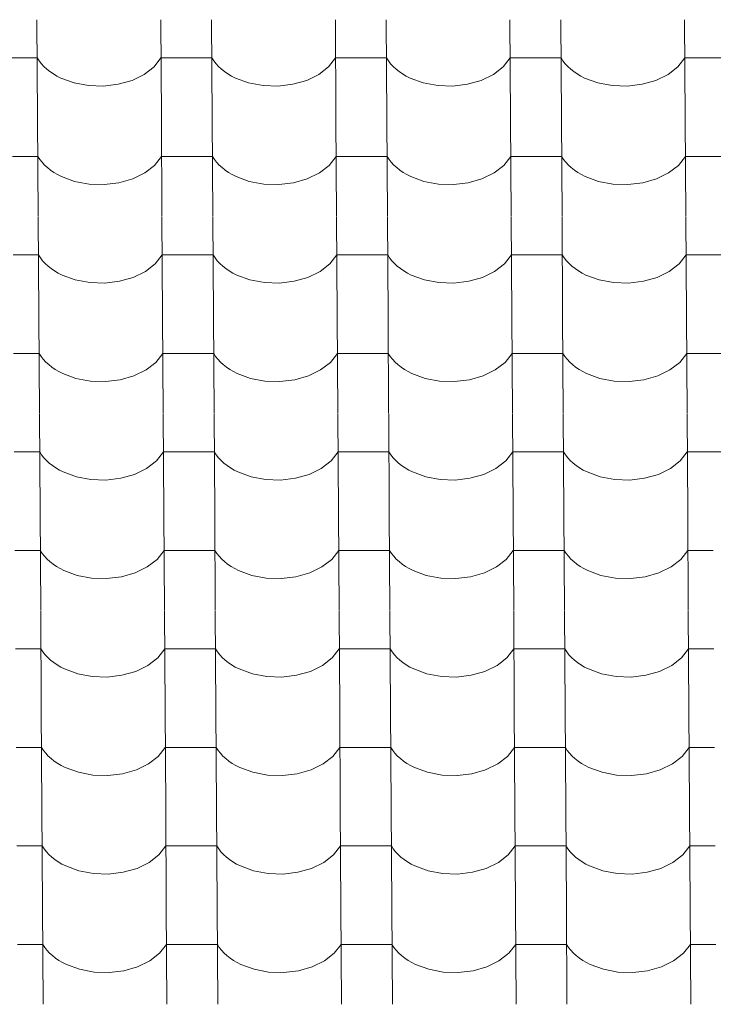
# Model space of a CAD drawing. Header units: millimetres. Extents: x -29001 to 109416, y -1251 to 13451.
# Tile 132 of 163: x -7272 to -6617, y 9032 to 9962. Entities that reach past the tile are written whole.
import ezdxf

# ---------------------------------------------------------------- set-up
doc = ezdxf.new("R2010")
doc.units = ezdxf.units.MM
doc.header["$MEASUREMENT"] = 0
doc.layers.add('POHLED JIŽNÍ_1_Konstrukce - nosné', color=7, linetype='Continuous')
doc.layers.add('POHLED JIŽNÍ_1_Nové_Výplně - Povrchové', color=7, linetype='Continuous')

# ---------------------------------------------------------------- blocks, each defined once
blk = doc.blocks.new('*X1', base_point=(-31394.74, -25864.88))
at = {"layer": 'POHLED JIŽNÍ_1_Nové_Výplně - Povrchové', "color": 21, "linetype": 'Continuous', "lineweight": 20, "true_color": 0xffaaaa}
for p, q in [((-7255.63, 9962.19), (-7255.05, 9869.52)), ((-7138.66, 9962.19), (-7138.08, 9869.52)), ((-7090.63, 9962.19), (-7090.05, 9869.52)), ((-6973.67, 9962.19), (-6973.09, 9869.52)), ((-6925.63, 9962.19), (-6925.05, 9869.52)), ((-6808.67, 9962.19), (-6808.09, 9869.52)), ((-6760.63, 9962.19), (-6760.05, 9869.52)), ((-6643.67, 9962.19), (-6643.09, 9869.52)), ((-7255.4, 9926.04), (-7279.42, 9926.04)), ((-7255.4, 9926.04), (-7253.56, 9923.24)), ((-7253.56, 9923.24), (-7251.42, 9920.55)), ((-7251.42, 9920.55), (-7249, 9917.96)), ((-7145.05, 9917.65), (-7138.44, 9926.04)), ((-7114.42, 9926.04), (-7138.44, 9926.04)), ((-7090.4, 9926.04), (-7114.42, 9926.04)), ((-7090.4, 9926.04), (-7088.56, 9923.24)), ((-7088.56, 9923.24), (-7086.42, 9920.55)), ((-7086.42, 9920.55), (-7084, 9917.96)), ((-6980.05, 9917.65), (-6973.44, 9926.04)), ((-6949.42, 9926.04), (-6973.44, 9926.04)), ((-6925.4, 9926.04), (-6949.42, 9926.04)), ((-6925.4, 9926.04), (-6923.56, 9923.24)), ((-6923.56, 9923.24), (-6921.43, 9920.55)), ((-6921.43, 9920.55), (-6919, 9917.96)), ((-6815.06, 9917.65), (-6808.44, 9926.04)), ((-6784.42, 9926.04), (-6808.44, 9926.04)), ((-6760.41, 9926.04), (-6784.42, 9926.04)), ((-6760.41, 9926.04), (-6758.57, 9923.24)), ((-6758.57, 9923.24), (-6756.43, 9920.55)), ((-6756.43, 9920.55), (-6754, 9917.96)), ((-6650.06, 9917.65), (-6643.44, 9926.04)), ((-6619.43, 9926.04), (-6643.44, 9926.04)), ((-6595.41, 9926.04), (-6619.43, 9926.04)), ((-7249, 9917.96), (-7246.3, 9915.5)), ((-7246.3, 9915.5), (-7243.34, 9913.17)), ((-7243.34, 9913.17), (-7240.15, 9910.99)), ((-7154.32, 9910.48), (-7145.05, 9917.65)), ((-7084, 9917.96), (-7081.3, 9915.5)), ((-7081.3, 9915.5), (-7078.35, 9913.17)), ((-7078.35, 9913.17), (-7075.15, 9910.99)), ((-6989.32, 9910.48), (-6980.05, 9917.65)), ((-6919, 9917.96), (-6916.3, 9915.5)), ((-6916.3, 9915.5), (-6913.35, 9913.17)), ((-6913.35, 9913.17), (-6910.15, 9910.99)), ((-6824.32, 9910.48), (-6815.06, 9917.65)), ((-6754, 9917.96), (-6751.31, 9915.5)), ((-6751.31, 9915.5), (-6748.35, 9913.17)), ((-6748.35, 9913.17), (-6745.15, 9910.99)), ((-6659.33, 9910.48), (-6650.06, 9917.65)), ((-7240.15, 9910.99), (-7236.72, 9908.97)), ((-7236.72, 9908.97), (-7233.09, 9907.12)), ((-7233.09, 9907.12), (-7220.62, 9902.55)), ((-7220.62, 9902.55), (-7206.94, 9899.96)), ((-7178.79, 9901.16), (-7165.76, 9904.89)), ((-7165.76, 9904.89), (-7154.32, 9910.48)), ((-7075.15, 9910.99), (-7071.72, 9908.97)), ((-7071.72, 9908.97), (-7068.09, 9907.12)), ((-7068.09, 9907.12), (-7055.62, 9902.55)), ((-7055.62, 9902.55), (-7041.94, 9899.96)), ((-7013.8, 9901.16), (-7000.76, 9904.89)), ((-7000.76, 9904.89), (-6989.32, 9910.48)), ((-6910.15, 9910.99), (-6906.73, 9908.97)), ((-6906.73, 9908.97), (-6903.09, 9907.12)), ((-6903.09, 9907.12), (-6890.62, 9902.55)), ((-6890.62, 9902.55), (-6876.95, 9899.96)), ((-6848.8, 9901.16), (-6835.76, 9904.89)), ((-6835.76, 9904.89), (-6824.32, 9910.48)), ((-6745.15, 9910.99), (-6741.73, 9908.97)), ((-6741.73, 9908.97), (-6738.1, 9907.12)), ((-6738.1, 9907.12), (-6725.62, 9902.55)), ((-6725.62, 9902.55), (-6711.95, 9899.96)), ((-6683.8, 9901.16), (-6670.77, 9904.89)), ((-6670.77, 9904.89), (-6659.33, 9910.48)), ((-7206.94, 9899.96), (-7192.76, 9899.49)), ((-7192.76, 9899.49), (-7178.79, 9901.16)), ((-7041.94, 9899.96), (-7027.76, 9899.49)), ((-7027.76, 9899.49), (-7013.8, 9901.16)), ((-6876.95, 9899.96), (-6862.76, 9899.49)), ((-6862.76, 9899.49), (-6848.8, 9901.16)), ((-6711.95, 9899.96), (-6697.77, 9899.49)), ((-6697.77, 9899.49), (-6683.8, 9901.16)), ((-7255.04, 9869.18), (-7254.46, 9776.51)), ((-7138.08, 9869.18), (-7137.5, 9776.51)), ((-7090.05, 9869.18), (-7089.47, 9776.51)), ((-6973.08, 9869.18), (-6972.5, 9776.51)), ((-6925.05, 9869.18), (-6924.47, 9776.51)), ((-6808.09, 9869.18), (-6807.51, 9776.51)), ((-6760.05, 9869.18), (-6759.47, 9776.51)), ((-6643.09, 9869.18), (-6642.51, 9776.51)), ((-7254.82, 9833.03), (-7278.84, 9833.03)), ((-7254.82, 9833.03), (-7252.98, 9830.23)), ((-7252.98, 9830.23), (-7250.84, 9827.54)), ((-7250.84, 9827.54), (-7248.41, 9824.95)), ((-7144.47, 9824.64), (-7137.86, 9833.03)), ((-7113.84, 9833.03), (-7137.86, 9833.03)), ((-7089.82, 9833.03), (-7113.84, 9833.03)), ((-7089.82, 9833.03), (-7087.98, 9830.23)), ((-7087.98, 9830.23), (-7085.84, 9827.54)), ((-7085.84, 9827.54), (-7083.42, 9824.95)), ((-6979.47, 9824.64), (-6972.86, 9833.03)), ((-6948.84, 9833.03), (-6972.86, 9833.03)), ((-6924.82, 9833.03), (-6948.84, 9833.03)), ((-6924.82, 9833.03), (-6922.98, 9830.23)), ((-6922.98, 9830.23), (-6920.84, 9827.54)), ((-6920.84, 9827.54), (-6918.42, 9824.95)), ((-6814.48, 9824.64), (-6807.86, 9833.03)), ((-6783.84, 9833.03), (-6807.86, 9833.03)), ((-6759.83, 9833.03), (-6783.84, 9833.03)), ((-6759.83, 9833.03), (-6757.98, 9830.23)), ((-6757.98, 9830.23), (-6755.85, 9827.54)), ((-6755.85, 9827.54), (-6753.42, 9824.95)), ((-6649.48, 9824.64), (-6642.86, 9833.03)), ((-6618.85, 9833.03), (-6642.86, 9833.03)), ((-6594.83, 9833.03), (-6618.85, 9833.03)), ((-7248.41, 9824.95), (-7245.72, 9822.49)), ((-7245.72, 9822.49), (-7242.76, 9820.16)), ((-7242.76, 9820.16), (-7239.56, 9817.98)), ((-7153.74, 9817.47), (-7144.47, 9824.64)), ((-7083.42, 9824.95), (-7080.72, 9822.49)), ((-7080.72, 9822.49), (-7077.77, 9820.16)), ((-7077.77, 9820.16), (-7074.57, 9817.98)), ((-6988.74, 9817.47), (-6979.47, 9824.64)), ((-6918.42, 9824.95), (-6915.72, 9822.49)), ((-6915.72, 9822.49), (-6912.77, 9820.16)), ((-6912.77, 9820.16), (-6909.57, 9817.98)), ((-6823.74, 9817.47), (-6814.48, 9824.64)), ((-6753.42, 9824.95), (-6750.73, 9822.49)), ((-6750.73, 9822.49), (-6747.77, 9820.16)), ((-6747.77, 9820.16), (-6744.57, 9817.98)), ((-6658.74, 9817.47), (-6649.48, 9824.64)), ((-7239.56, 9817.98), (-7236.14, 9815.96)), ((-7236.14, 9815.96), (-7232.51, 9814.11)), ((-7232.51, 9814.11), (-7220.04, 9809.54)), ((-7220.04, 9809.54), (-7206.36, 9806.95)), ((-7178.21, 9808.15), (-7165.18, 9811.88)), ((-7165.18, 9811.88), (-7153.74, 9817.47)), ((-7074.57, 9817.98), (-7071.14, 9815.96)), ((-7071.14, 9815.96), (-7067.51, 9814.11)), ((-7067.51, 9814.11), (-7055.04, 9809.54)), ((-7055.04, 9809.54), (-7041.36, 9806.95)), ((-7013.22, 9808.15), (-7000.18, 9811.88)), ((-7000.18, 9811.88), (-6988.74, 9817.47)), ((-6909.57, 9817.98), (-6906.15, 9815.96)), ((-6906.15, 9815.96), (-6902.51, 9814.11)), ((-6902.51, 9814.11), (-6890.04, 9809.54)), ((-6890.04, 9809.54), (-6876.36, 9806.95)), ((-6848.22, 9808.15), (-6835.18, 9811.88)), ((-6835.18, 9811.88), (-6823.74, 9817.47)), ((-6744.57, 9817.98), (-6741.15, 9815.96)), ((-6741.15, 9815.96), (-6737.51, 9814.11)), ((-6737.51, 9814.11), (-6725.04, 9809.54)), ((-6725.04, 9809.54), (-6711.37, 9806.95)), ((-6683.22, 9808.15), (-6670.19, 9811.88)), ((-6670.19, 9811.88), (-6658.74, 9817.47)), ((-7206.36, 9806.95), (-7192.18, 9806.48)), ((-7192.18, 9806.48), (-7178.21, 9808.15)), ((-7041.36, 9806.95), (-7027.18, 9806.48)), ((-7027.18, 9806.48), (-7013.22, 9808.15)), ((-6876.36, 9806.95), (-6862.18, 9806.48)), ((-6862.18, 9806.48), (-6848.22, 9808.15)), ((-6711.37, 9806.95), (-6697.19, 9806.48)), ((-6697.19, 9806.48), (-6683.22, 9808.15)), ((-7254.46, 9776.17), (-7253.88, 9683.5)), ((-7137.5, 9776.17), (-7136.92, 9683.5)), ((-7089.47, 9776.17), (-7088.89, 9683.5)), ((-6972.5, 9776.17), (-6971.92, 9683.5)), ((-6924.47, 9776.17), (-6923.89, 9683.5)), ((-6807.5, 9776.17), (-6806.93, 9683.5)), ((-6759.47, 9776.17), (-6758.89, 9683.5)), ((-6642.51, 9776.17), (-6641.93, 9683.5)), ((-7254.24, 9740.02), (-7278.25, 9740.02)), ((-7254.24, 9740.02), (-7252.39, 9737.22)), ((-7252.39, 9737.22), (-7250.26, 9734.53)), ((-7143.89, 9731.63), (-7137.27, 9740.02)), ((-7113.26, 9740.02), (-7137.27, 9740.02)), ((-7089.24, 9740.02), (-7113.26, 9740.02)), ((-7089.24, 9740.02), (-7087.4, 9737.22)), ((-7087.4, 9737.22), (-7085.26, 9734.53)), ((-6978.89, 9731.63), (-6972.28, 9740.02)), ((-6948.26, 9740.02), (-6972.28, 9740.02)), ((-6924.24, 9740.02), (-6948.26, 9740.02)), ((-6924.24, 9740.02), (-6922.4, 9737.22)), ((-6922.4, 9737.22), (-6920.26, 9734.53)), ((-6813.89, 9731.63), (-6807.28, 9740.02)), ((-6783.26, 9740.02), (-6807.28, 9740.02)), ((-6759.24, 9740.02), (-6783.26, 9740.02)), ((-6759.24, 9740.02), (-6757.4, 9737.22)), ((-6757.4, 9737.22), (-6755.26, 9734.53)), ((-6648.9, 9731.63), (-6642.28, 9740.02)), ((-6618.26, 9740.02), (-6642.28, 9740.02)), ((-6594.25, 9740.02), (-6618.26, 9740.02)), ((-7250.26, 9734.53), (-7247.83, 9731.94)), ((-7247.83, 9731.94), (-7245.14, 9729.48)), ((-7245.14, 9729.48), (-7242.18, 9727.15)), ((-7242.18, 9727.15), (-7238.98, 9724.97)), ((-7153.15, 9724.46), (-7143.89, 9731.63)), ((-7085.26, 9734.53), (-7082.84, 9731.94)), ((-7082.84, 9731.94), (-7080.14, 9729.48)), ((-7080.14, 9729.48), (-7077.18, 9727.15)), ((-7077.18, 9727.15), (-7073.99, 9724.97)), ((-6988.16, 9724.46), (-6978.89, 9731.63)), ((-6920.26, 9734.53), (-6917.84, 9731.94)), ((-6917.84, 9731.94), (-6915.14, 9729.48)), ((-6915.14, 9729.48), (-6912.19, 9727.15)), ((-6912.19, 9727.15), (-6908.99, 9724.97)), ((-6823.16, 9724.46), (-6813.89, 9731.63)), ((-6755.26, 9734.53), (-6752.84, 9731.94)), ((-6752.84, 9731.94), (-6750.14, 9729.48)), ((-6750.14, 9729.48), (-6747.19, 9727.15)), ((-6747.19, 9727.15), (-6743.99, 9724.97)), ((-6658.16, 9724.46), (-6648.9, 9731.63)), ((-7238.98, 9724.97), (-7235.56, 9722.95)), ((-7235.56, 9722.95), (-7231.93, 9721.1)), ((-7231.93, 9721.1), (-7219.45, 9716.53)), ((-7219.45, 9716.53), (-7205.78, 9713.94)), ((-7177.63, 9715.14), (-7164.6, 9718.87)), ((-7164.6, 9718.87), (-7153.15, 9724.46)), ((-7073.99, 9724.97), (-7070.56, 9722.95)), ((-7070.56, 9722.95), (-7066.93, 9721.1)), ((-7066.93, 9721.1), (-7054.46, 9716.53)), ((-7054.46, 9716.53), (-7040.78, 9713.94)), ((-7012.63, 9715.14), (-6999.6, 9718.87)), ((-6999.6, 9718.87), (-6988.16, 9724.46)), ((-6908.99, 9724.97), (-6905.56, 9722.95)), ((-6905.56, 9722.95), (-6901.93, 9721.1)), ((-6901.93, 9721.1), (-6889.46, 9716.53)), ((-6889.46, 9716.53), (-6875.78, 9713.94)), ((-6847.64, 9715.14), (-6834.6, 9718.87)), ((-6834.6, 9718.87), (-6823.16, 9724.46)), ((-6743.99, 9724.97), (-6740.57, 9722.95)), ((-6740.57, 9722.95), (-6736.93, 9721.1)), ((-6736.93, 9721.1), (-6724.46, 9716.53)), ((-6724.46, 9716.53), (-6710.79, 9713.94)), ((-6682.64, 9715.14), (-6669.6, 9718.87)), ((-6669.6, 9718.87), (-6658.16, 9724.46)), ((-7205.78, 9713.94), (-7191.6, 9713.47)), ((-7191.6, 9713.47), (-7177.63, 9715.14)), ((-7040.78, 9713.94), (-7026.6, 9713.47)), ((-7026.6, 9713.47), (-7012.63, 9715.14)), ((-6875.78, 9713.94), (-6861.6, 9713.47)), ((-6861.6, 9713.47), (-6847.64, 9715.14)), ((-6710.79, 9713.94), (-6696.6, 9713.47)), ((-6696.6, 9713.47), (-6682.64, 9715.14)), ((-7253.88, 9683.16), (-7253.3, 9590.49)), ((-7136.92, 9683.16), (-7136.34, 9590.49)), ((-7088.88, 9683.16), (-7088.3, 9590.49)), ((-6971.92, 9683.16), (-6971.34, 9590.49)), ((-6923.89, 9683.16), (-6923.31, 9590.49)), ((-6806.92, 9683.16), (-6806.34, 9590.49)), ((-6758.89, 9683.16), (-6758.31, 9590.49)), ((-6641.93, 9683.16), (-6641.35, 9590.49)), ((-7253.65, 9647.01), (-7277.67, 9647.01)), ((-7253.65, 9647.01), (-7251.81, 9644.22)), ((-7251.81, 9644.22), (-7249.68, 9641.52)), ((-7143.31, 9638.62), (-7136.69, 9647.01)), ((-7112.67, 9647.01), (-7136.69, 9647.01)), ((-7088.66, 9647.01), (-7112.67, 9647.01)), ((-7088.66, 9647.01), (-7086.82, 9644.22)), ((-7086.82, 9644.22), (-7084.68, 9641.52)), ((-6978.31, 9638.62), (-6971.69, 9647.01)), ((-6947.68, 9647.01), (-6971.69, 9647.01)), ((-6923.66, 9647.01), (-6947.68, 9647.01)), ((-6923.66, 9647.01), (-6921.82, 9644.22)), ((-6921.82, 9644.22), (-6919.68, 9641.52)), ((-6813.31, 9638.62), (-6806.7, 9647.01)), ((-6782.68, 9647.01), (-6806.7, 9647.01)), ((-6758.66, 9647.01), (-6782.68, 9647.01)), ((-6758.66, 9647.01), (-6756.82, 9644.22)), ((-6756.82, 9644.22), (-6754.68, 9641.52)), ((-6648.32, 9638.62), (-6641.7, 9647.01)), ((-6617.68, 9647.01), (-6641.7, 9647.01)), ((-6593.67, 9647.01), (-6617.68, 9647.01)), ((-7249.68, 9641.52), (-7247.25, 9638.93)), ((-7247.25, 9638.93), (-7244.56, 9636.47)), ((-7244.56, 9636.47), (-7241.6, 9634.14)), ((-7241.6, 9634.14), (-7238.4, 9631.96)), ((-7152.57, 9631.45), (-7143.31, 9638.62)), ((-7084.68, 9641.52), (-7082.25, 9638.93)), ((-7082.25, 9638.93), (-7079.56, 9636.47)), ((-7079.56, 9636.47), (-7076.6, 9634.14)), ((-7076.6, 9634.14), (-7073.4, 9631.96)), ((-6987.58, 9631.45), (-6978.31, 9638.62)), ((-6919.68, 9641.52), (-6917.26, 9638.93)), ((-6917.26, 9638.93), (-6914.56, 9636.47)), ((-6914.56, 9636.47), (-6911.61, 9634.14)), ((-6911.61, 9634.14), (-6908.41, 9631.96)), ((-6822.58, 9631.45), (-6813.31, 9638.62)), ((-6754.68, 9641.52), (-6752.26, 9638.93)), ((-6752.26, 9638.93), (-6749.56, 9636.47)), ((-6749.56, 9636.47), (-6746.61, 9634.14)), ((-6746.61, 9634.14), (-6743.41, 9631.96)), ((-6657.58, 9631.45), (-6648.32, 9638.62)), ((-7238.4, 9631.96), (-7234.98, 9629.94)), ((-7234.98, 9629.94), (-7231.34, 9628.1)), ((-7231.34, 9628.1), (-7218.87, 9623.52)), ((-7218.87, 9623.52), (-7205.2, 9620.94)), ((-7177.05, 9622.13), (-7164.01, 9625.86)), ((-7164.01, 9625.86), (-7152.57, 9631.45)), ((-7073.4, 9631.96), (-7069.98, 9629.94)), ((-7069.98, 9629.94), (-7066.35, 9628.1)), ((-7066.35, 9628.1), (-7053.87, 9623.52)), ((-7053.87, 9623.52), (-7040.2, 9620.94)), ((-7012.05, 9622.13), (-6999.02, 9625.86)), ((-6999.02, 9625.86), (-6987.58, 9631.45)), ((-6908.41, 9631.96), (-6904.98, 9629.94)), ((-6904.98, 9629.94), (-6901.35, 9628.1)), ((-6901.35, 9628.1), (-6888.88, 9623.52)), ((-6888.88, 9623.52), (-6875.2, 9620.94)), ((-6847.06, 9622.13), (-6834.02, 9625.86)), ((-6834.02, 9625.86), (-6822.58, 9631.45)), ((-6743.41, 9631.96), (-6739.98, 9629.94)), ((-6739.98, 9629.94), (-6736.35, 9628.1)), ((-6736.35, 9628.1), (-6723.88, 9623.52)), ((-6723.88, 9623.52), (-6710.2, 9620.94)), ((-6682.06, 9622.13), (-6669.02, 9625.86)), ((-6669.02, 9625.86), (-6657.58, 9631.45)), ((-7205.2, 9620.94), (-7191.01, 9620.46)), ((-7191.01, 9620.46), (-7177.05, 9622.13)), ((-7040.2, 9620.94), (-7026.02, 9620.46)), ((-7026.02, 9620.46), (-7012.05, 9622.13)), ((-6875.2, 9620.94), (-6861.02, 9620.46)), ((-6861.02, 9620.46), (-6847.06, 9622.13)), ((-6710.2, 9620.94), (-6696.02, 9620.46)), ((-6696.02, 9620.46), (-6682.06, 9622.13)), ((-7253.3, 9590.16), (-7252.72, 9497.48)), ((-7136.34, 9590.16), (-7135.76, 9497.48)), ((-7088.3, 9590.16), (-7087.72, 9497.48)), ((-6971.34, 9590.16), (-6970.76, 9497.48)), ((-6923.3, 9590.16), (-6922.73, 9497.48)), ((-6806.34, 9590.16), (-6805.76, 9497.48)), ((-6758.31, 9590.16), (-6757.73, 9497.48)), ((-6641.34, 9590.16), (-6640.76, 9497.48)), ((-7253.07, 9554), (-7277.09, 9554)), ((-7253.07, 9554), (-7251.23, 9551.21)), ((-7251.23, 9551.21), (-7249.09, 9548.51)), ((-7142.73, 9545.61), (-7136.11, 9554)), ((-7112.09, 9554), (-7136.11, 9554)), ((-7088.08, 9554), (-7112.09, 9554)), ((-7088.08, 9554), (-7086.23, 9551.21)), ((-7086.23, 9551.21), (-7084.1, 9548.51)), ((-6977.73, 9545.61), (-6971.11, 9554)), ((-6947.1, 9554), (-6971.11, 9554)), ((-6923.08, 9554), (-6947.1, 9554)), ((-6923.08, 9554), (-6921.24, 9551.21)), ((-6921.24, 9551.21), (-6919.1, 9548.51)), ((-6812.73, 9545.61), (-6806.12, 9554)), ((-6782.1, 9554), (-6806.12, 9554)), ((-6758.08, 9554), (-6782.1, 9554)), ((-6758.08, 9554), (-6756.24, 9551.21)), ((-6756.24, 9551.21), (-6754.1, 9548.51)), ((-6647.73, 9545.61), (-6641.12, 9554)), ((-6617.1, 9554), (-6641.12, 9554)), ((-6593.08, 9554), (-6617.1, 9554)), ((-7249.09, 9548.51), (-7246.67, 9545.92)), ((-7246.67, 9545.92), (-7243.97, 9543.46)), ((-7243.97, 9543.46), (-7241.02, 9541.13)), ((-7241.02, 9541.13), (-7237.82, 9538.95)), ((-7151.99, 9538.44), (-7142.73, 9545.61)), ((-7084.1, 9548.51), (-7081.67, 9545.92)), ((-7081.67, 9545.92), (-7078.98, 9543.46)), ((-7078.98, 9543.46), (-7076.02, 9541.13)), ((-7076.02, 9541.13), (-7072.82, 9538.95)), ((-6986.99, 9538.44), (-6977.73, 9545.61)), ((-6919.1, 9548.51), (-6916.68, 9545.92)), ((-6916.68, 9545.92), (-6913.98, 9543.46)), ((-6913.98, 9543.46), (-6911.02, 9541.13)), ((-6911.02, 9541.13), (-6907.83, 9538.95)), ((-6822, 9538.44), (-6812.73, 9545.61)), ((-6754.1, 9548.51), (-6751.68, 9545.92)), ((-6751.68, 9545.92), (-6748.98, 9543.46)), ((-6748.98, 9543.46), (-6746.03, 9541.13)), ((-6746.03, 9541.13), (-6742.83, 9538.95)), ((-6657, 9538.44), (-6647.73, 9545.61)), ((-7237.82, 9538.95), (-7234.4, 9536.93)), ((-7234.4, 9536.93), (-7230.76, 9535.09)), ((-7230.76, 9535.09), (-7218.29, 9530.51)), ((-7218.29, 9530.51), (-7204.61, 9527.93)), ((-7176.47, 9529.13), (-7163.43, 9532.85)), ((-7163.43, 9532.85), (-7151.99, 9538.44)), ((-7072.82, 9538.95), (-7069.4, 9536.93)), ((-7069.4, 9536.93), (-7065.77, 9535.09)), ((-7065.77, 9535.09), (-7053.29, 9530.51)), ((-7053.29, 9530.51), (-7039.62, 9527.93)), ((-7011.47, 9529.13), (-6998.44, 9532.85)), ((-6998.44, 9532.85), (-6986.99, 9538.44)), ((-6907.83, 9538.95), (-6904.4, 9536.93)), ((-6904.4, 9536.93), (-6900.77, 9535.09)), ((-6900.77, 9535.09), (-6888.3, 9530.51)), ((-6888.3, 9530.51), (-6874.62, 9527.93)), ((-6846.47, 9529.13), (-6833.44, 9532.85)), ((-6833.44, 9532.85), (-6822, 9538.44)), ((-6742.83, 9538.95), (-6739.4, 9536.93)), ((-6739.4, 9536.93), (-6735.77, 9535.09)), ((-6735.77, 9535.09), (-6723.3, 9530.51)), ((-6723.3, 9530.51), (-6709.62, 9527.93)), ((-6681.48, 9529.13), (-6668.44, 9532.85)), ((-6668.44, 9532.85), (-6657, 9538.44)), ((-7204.61, 9527.93), (-7190.43, 9527.46)), ((-7190.43, 9527.46), (-7176.47, 9529.13)), ((-7039.62, 9527.93), (-7025.44, 9527.46)), ((-7025.44, 9527.46), (-7011.47, 9529.13)), ((-6874.62, 9527.93), (-6860.44, 9527.46)), ((-6860.44, 9527.46), (-6846.47, 9529.13)), ((-6709.62, 9527.93), (-6695.44, 9527.46)), ((-6695.44, 9527.46), (-6681.48, 9529.13)), ((-7252.72, 9497.15), (-7252.14, 9404.47)), ((-7135.75, 9497.15), (-7135.18, 9404.47)), ((-7087.72, 9497.15), (-7087.14, 9404.47)), ((-6970.76, 9497.15), (-6970.18, 9404.47)), ((-6922.72, 9497.15), (-6922.14, 9404.47)), ((-6805.76, 9497.15), (-6805.18, 9404.47)), ((-6757.73, 9497.15), (-6757.15, 9404.47)), ((-6640.76, 9497.15), (-6640.18, 9404.47)), ((-7252.49, 9460.99), (-7276.51, 9460.99)), ((-7252.49, 9460.99), (-7250.65, 9458.2)), ((-7250.65, 9458.2), (-7248.51, 9455.5)), ((-7142.14, 9452.6), (-7135.53, 9460.99)), ((-7111.51, 9460.99), (-7135.53, 9460.99)), ((-7087.49, 9460.99), (-7111.51, 9460.99)), ((-7087.49, 9460.99), (-7085.65, 9458.2)), ((-7085.65, 9458.2), (-7083.51, 9455.5)), ((-6977.15, 9452.6), (-6970.53, 9460.99)), ((-6946.51, 9460.99), (-6970.53, 9460.99)), ((-6922.5, 9460.99), (-6946.51, 9460.99)), ((-6922.5, 9460.99), (-6920.66, 9458.2)), ((-6920.66, 9458.2), (-6918.52, 9455.5)), ((-6812.15, 9452.6), (-6805.53, 9460.99)), ((-6781.52, 9460.99), (-6805.53, 9460.99)), ((-6757.5, 9460.99), (-6781.52, 9460.99)), ((-6757.5, 9460.99), (-6755.66, 9458.2)), ((-6755.66, 9458.2), (-6753.52, 9455.5)), ((-6647.15, 9452.6), (-6640.54, 9460.99)), ((-6616.52, 9460.99), (-6640.54, 9460.99)), ((-7248.51, 9455.5), (-7246.09, 9452.91)), ((-7246.09, 9452.91), (-7243.39, 9450.45)), ((-7243.39, 9450.45), (-7240.44, 9448.12)), ((-7240.44, 9448.12), (-7237.24, 9445.94)), ((-7151.41, 9445.43), (-7142.14, 9452.6)), ((-7083.51, 9455.5), (-7081.09, 9452.91)), ((-7081.09, 9452.91), (-7078.39, 9450.45)), ((-7078.39, 9450.45), (-7075.44, 9448.12)), ((-7075.44, 9448.12), (-7072.24, 9445.94)), ((-6986.41, 9445.43), (-6977.15, 9452.6)), ((-6918.52, 9455.5), (-6916.09, 9452.91)), ((-6916.09, 9452.91), (-6913.4, 9450.45)), ((-6913.4, 9450.45), (-6910.44, 9448.12)), ((-6910.44, 9448.12), (-6907.24, 9445.94)), ((-6821.41, 9445.43), (-6812.15, 9452.6)), ((-6753.52, 9455.5), (-6751.1, 9452.91)), ((-6751.1, 9452.91), (-6748.4, 9450.45)), ((-6748.4, 9450.45), (-6745.44, 9448.12)), ((-6745.44, 9448.12), (-6742.25, 9445.94)), ((-6656.42, 9445.43), (-6647.15, 9452.6)), ((-7237.24, 9445.94), (-7233.81, 9443.93)), ((-7233.81, 9443.93), (-7230.18, 9442.08)), ((-7230.18, 9442.08), (-7217.71, 9437.5)), ((-7217.71, 9437.5), (-7204.03, 9434.92)), ((-7175.89, 9436.12), (-7162.85, 9439.84)), ((-7162.85, 9439.84), (-7151.41, 9445.43)), ((-7072.24, 9445.94), (-7068.82, 9443.93)), ((-7068.82, 9443.93), (-7065.18, 9442.08)), ((-7065.18, 9442.08), (-7052.71, 9437.5)), ((-7052.71, 9437.5), (-7039.04, 9434.92)), ((-7010.89, 9436.12), (-6997.85, 9439.84)), ((-6997.85, 9439.84), (-6986.41, 9445.43)), ((-6907.24, 9445.94), (-6903.82, 9443.93)), ((-6903.82, 9443.93), (-6900.19, 9442.08)), ((-6900.19, 9442.08), (-6887.71, 9437.5)), ((-6887.71, 9437.5), (-6874.04, 9434.92)), ((-6845.89, 9436.12), (-6832.86, 9439.84)), ((-6832.86, 9439.84), (-6821.41, 9445.43)), ((-6742.25, 9445.94), (-6738.82, 9443.93)), ((-6738.82, 9443.93), (-6735.19, 9442.08)), ((-6735.19, 9442.08), (-6722.72, 9437.5)), ((-6722.72, 9437.5), (-6709.04, 9434.92)), ((-6680.9, 9436.12), (-6667.86, 9439.84)), ((-6667.86, 9439.84), (-6656.42, 9445.43)), ((-7204.03, 9434.92), (-7189.85, 9434.45)), ((-7189.85, 9434.45), (-7175.89, 9436.12)), ((-7039.04, 9434.92), (-7024.85, 9434.45)), ((-7024.85, 9434.45), (-7010.89, 9436.12)), ((-6874.04, 9434.92), (-6859.86, 9434.45)), ((-6859.86, 9434.45), (-6845.89, 9436.12)), ((-6709.04, 9434.92), (-6694.86, 9434.45)), ((-6694.86, 9434.45), (-6680.9, 9436.12)), ((-7252.14, 9404.14), (-7251.56, 9311.46)), ((-7135.17, 9404.14), (-7134.59, 9311.46)), ((-7087.14, 9404.14), (-7086.56, 9311.46)), ((-6970.18, 9404.14), (-6969.6, 9311.46)), ((-6922.14, 9404.14), (-6921.56, 9311.46)), ((-6805.18, 9404.14), (-6804.6, 9311.46)), ((-6757.14, 9404.14), (-6756.56, 9311.46)), ((-6640.18, 9404.14), (-6639.6, 9311.46)), ((-7251.91, 9367.98), (-7275.93, 9367.98)), ((-7251.91, 9367.98), (-7250.07, 9365.19)), ((-7250.07, 9365.19), (-7247.93, 9362.49)), ((-7141.56, 9359.59), (-7134.95, 9367.98)), ((-7110.93, 9367.98), (-7134.95, 9367.98)), ((-7086.91, 9367.98), (-7110.93, 9367.98)), ((-7086.91, 9367.98), (-7085.07, 9365.19)), ((-7085.07, 9365.19), (-7082.93, 9362.49)), ((-6976.57, 9359.59), (-6969.95, 9367.98)), ((-6945.93, 9367.98), (-6969.95, 9367.98)), ((-6921.92, 9367.98), (-6945.93, 9367.98)), ((-6921.92, 9367.98), (-6920.07, 9365.19)), ((-6920.07, 9365.19), (-6917.94, 9362.49)), ((-6811.57, 9359.59), (-6804.95, 9367.98)), ((-6780.94, 9367.98), (-6804.95, 9367.98)), ((-6756.92, 9367.98), (-6780.94, 9367.98)), ((-6756.92, 9367.98), (-6755.08, 9365.19)), ((-6755.08, 9365.19), (-6752.94, 9362.49)), ((-6646.57, 9359.59), (-6639.96, 9367.98)), ((-6615.94, 9367.98), (-6639.96, 9367.98)), ((-7247.93, 9362.49), (-7245.51, 9359.9)), ((-7245.51, 9359.9), (-7242.81, 9357.44)), ((-7242.81, 9357.44), (-7239.86, 9355.11)), ((-7239.86, 9355.11), (-7236.66, 9352.93)), ((-7150.83, 9352.42), (-7141.56, 9359.59)), ((-7082.93, 9362.49), (-7080.51, 9359.9)), ((-7080.51, 9359.9), (-7077.81, 9357.44)), ((-7077.81, 9357.44), (-7074.86, 9355.11)), ((-7074.86, 9355.11), (-7071.66, 9352.93)), ((-6985.83, 9352.42), (-6976.57, 9359.59)), ((-6917.94, 9362.49), (-6915.51, 9359.9)), ((-6915.51, 9359.9), (-6912.82, 9357.44)), ((-6912.82, 9357.44), (-6909.86, 9355.11)), ((-6909.86, 9355.11), (-6906.66, 9352.93)), ((-6820.83, 9352.42), (-6811.57, 9359.59)), ((-6752.94, 9362.49), (-6750.51, 9359.9)), ((-6750.51, 9359.9), (-6747.82, 9357.44)), ((-6747.82, 9357.44), (-6744.86, 9355.11)), ((-6744.86, 9355.11), (-6741.66, 9352.93)), ((-6655.84, 9352.42), (-6646.57, 9359.59)), ((-7236.66, 9352.93), (-7233.23, 9350.92)), ((-7233.23, 9350.92), (-7229.6, 9349.07)), ((-7229.6, 9349.07), (-7217.13, 9344.5)), ((-7217.13, 9344.5), (-7203.45, 9341.91)), ((-7175.31, 9343.11), (-7162.27, 9346.83)), ((-7162.27, 9346.83), (-7150.83, 9352.42)), ((-7071.66, 9352.93), (-7068.23, 9350.92)), ((-7068.23, 9350.92), (-7064.6, 9349.07)), ((-7064.6, 9349.07), (-7052.13, 9344.5)), ((-7052.13, 9344.5), (-7038.45, 9341.91)), ((-7010.31, 9343.11), (-6997.27, 9346.83)), ((-6997.27, 9346.83), (-6985.83, 9352.42)), ((-6906.66, 9352.93), (-6903.24, 9350.92)), ((-6903.24, 9350.92), (-6899.6, 9349.07)), ((-6899.6, 9349.07), (-6887.13, 9344.5)), ((-6887.13, 9344.5), (-6873.46, 9341.91)), ((-6845.31, 9343.11), (-6832.28, 9346.83)), ((-6832.28, 9346.83), (-6820.83, 9352.42)), ((-6741.66, 9352.93), (-6738.24, 9350.92)), ((-6738.24, 9350.92), (-6734.61, 9349.07)), ((-6734.61, 9349.07), (-6722.14, 9344.5)), ((-6722.14, 9344.5), (-6708.46, 9341.91)), ((-6680.31, 9343.11), (-6667.28, 9346.83)), ((-6667.28, 9346.83), (-6655.84, 9352.42)), ((-7203.45, 9341.91), (-7189.27, 9341.44)), ((-7189.27, 9341.44), (-7175.31, 9343.11)), ((-7038.45, 9341.91), (-7024.27, 9341.44)), ((-7024.27, 9341.44), (-7010.31, 9343.11)), ((-6873.46, 9341.91), (-6859.28, 9341.44)), ((-6859.28, 9341.44), (-6845.31, 9343.11)), ((-6708.46, 9341.91), (-6694.28, 9341.44)), ((-6694.28, 9341.44), (-6680.31, 9343.11)), ((-7251.55, 9311.13), (-7250.98, 9218.45)), ((-7134.59, 9311.13), (-7134.01, 9218.45)), ((-7086.56, 9311.13), (-7085.98, 9218.45)), ((-6969.59, 9311.13), (-6969.02, 9218.45)), ((-6921.56, 9311.13), (-6920.98, 9218.45)), ((-6804.6, 9311.13), (-6804.02, 9218.45)), ((-6756.56, 9311.13), (-6755.98, 9218.45)), ((-6639.6, 9311.13), (-6639.02, 9218.45)), ((-7251.33, 9274.97), (-7275.35, 9274.97)), ((-7251.33, 9274.97), (-7249.49, 9272.18)), ((-7249.49, 9272.18), (-7247.35, 9269.48)), ((-7140.98, 9266.59), (-7134.37, 9274.97)), ((-7110.35, 9274.97), (-7134.37, 9274.97)), ((-7086.33, 9274.97), (-7110.35, 9274.97)), ((-7086.33, 9274.97), (-7084.49, 9272.18)), ((-7084.49, 9272.18), (-7082.35, 9269.48)), ((-6975.98, 9266.59), (-6969.37, 9274.97)), ((-6945.35, 9274.97), (-6969.37, 9274.97)), ((-6921.33, 9274.97), (-6945.35, 9274.97)), ((-6921.33, 9274.97), (-6919.49, 9272.18)), ((-6919.49, 9272.18), (-6917.35, 9269.48)), ((-6810.99, 9266.59), (-6804.37, 9274.97)), ((-6780.35, 9274.97), (-6804.37, 9274.97)), ((-6756.34, 9274.97), (-6780.35, 9274.97)), ((-6756.34, 9274.97), (-6754.5, 9272.18)), ((-6754.5, 9272.18), (-6752.36, 9269.48)), ((-6645.99, 9266.59), (-6639.37, 9274.97)), ((-6615.36, 9274.97), (-6639.37, 9274.97)), ((-7247.35, 9269.48), (-7244.93, 9266.9)), ((-7244.93, 9266.9), (-7242.23, 9264.43)), ((-7242.23, 9264.43), (-7239.27, 9262.1)), ((-7239.27, 9262.1), (-7236.08, 9259.93)), ((-7150.25, 9259.41), (-7140.98, 9266.59)), ((-7082.35, 9269.48), (-7079.93, 9266.9)), ((-7079.93, 9266.9), (-7077.23, 9264.43)), ((-7077.23, 9264.43), (-7074.28, 9262.1)), ((-7074.28, 9262.1), (-7071.08, 9259.93)), ((-6985.25, 9259.41), (-6975.98, 9266.59)), ((-6917.35, 9269.48), (-6914.93, 9266.9)), ((-6914.93, 9266.9), (-6912.23, 9264.43)), ((-6912.23, 9264.43), (-6909.28, 9262.1)), ((-6909.28, 9262.1), (-6906.08, 9259.93)), ((-6820.25, 9259.41), (-6810.99, 9266.59)), ((-6752.36, 9269.48), (-6749.93, 9266.9)), ((-6749.93, 9266.9), (-6747.24, 9264.43)), ((-6747.24, 9264.43), (-6744.28, 9262.1)), ((-6744.28, 9262.1), (-6741.08, 9259.93)), ((-6655.25, 9259.41), (-6645.99, 9266.59)), ((-7236.08, 9259.93), (-7232.65, 9257.91)), ((-7232.65, 9257.91), (-7229.02, 9256.06)), ((-7229.02, 9256.06), (-7216.55, 9251.49)), ((-7216.55, 9251.49), (-7202.87, 9248.9)), ((-7174.72, 9250.1), (-7161.69, 9253.82)), ((-7161.69, 9253.82), (-7150.25, 9259.41)), ((-7071.08, 9259.93), (-7067.65, 9257.91)), ((-7067.65, 9257.91), (-7064.02, 9256.06)), ((-7064.02, 9256.06), (-7051.55, 9251.49)), ((-7051.55, 9251.49), (-7037.87, 9248.9)), ((-7009.73, 9250.1), (-6996.69, 9253.82)), ((-6996.69, 9253.82), (-6985.25, 9259.41)), ((-6906.08, 9259.93), (-6902.66, 9257.91)), ((-6902.66, 9257.91), (-6899.02, 9256.06)), ((-6899.02, 9256.06), (-6886.55, 9251.49)), ((-6886.55, 9251.49), (-6872.88, 9248.9)), ((-6844.73, 9250.1), (-6831.69, 9253.82)), ((-6831.69, 9253.82), (-6820.25, 9259.41)), ((-6741.08, 9259.93), (-6737.66, 9257.91)), ((-6737.66, 9257.91), (-6734.03, 9256.06)), ((-6734.03, 9256.06), (-6721.55, 9251.49)), ((-6721.55, 9251.49), (-6707.88, 9248.9)), ((-6679.73, 9250.1), (-6666.7, 9253.82)), ((-6666.7, 9253.82), (-6655.25, 9259.41)), ((-7202.87, 9248.9), (-7188.69, 9248.43)), ((-7188.69, 9248.43), (-7174.72, 9250.1)), ((-7037.87, 9248.9), (-7023.69, 9248.43)), ((-7023.69, 9248.43), (-7009.73, 9250.1)), ((-6872.88, 9248.9), (-6858.69, 9248.43)), ((-6858.69, 9248.43), (-6844.73, 9250.1)), ((-6707.88, 9248.9), (-6693.7, 9248.43)), ((-6693.7, 9248.43), (-6679.73, 9250.1)), ((-7250.97, 9218.12), (-7250.39, 9125.44)), ((-7134.01, 9218.12), (-7133.43, 9125.44)), ((-7085.98, 9218.12), (-7085.4, 9125.44)), ((-6969.01, 9218.12), (-6968.43, 9125.44)), ((-6920.98, 9218.12), (-6920.4, 9125.44)), ((-6804.02, 9218.12), (-6803.44, 9125.44)), ((-6755.98, 9218.12), (-6755.4, 9125.44)), ((-6639.02, 9218.12), (-6638.44, 9125.44)), ((-7250.75, 9181.96), (-7274.76, 9181.96)), ((-7250.75, 9181.96), (-7248.91, 9179.17)), ((-7248.91, 9179.17), (-7246.77, 9176.47)), ((-7140.4, 9173.58), (-7133.78, 9181.96)), ((-7109.77, 9181.96), (-7133.78, 9181.96)), ((-7085.75, 9181.96), (-7109.77, 9181.96)), ((-7085.75, 9181.96), (-7083.91, 9179.17)), ((-7083.91, 9179.17), (-7081.77, 9176.47)), ((-6975.4, 9173.58), (-6968.79, 9181.96)), ((-6944.77, 9181.96), (-6968.79, 9181.96)), ((-6920.75, 9181.96), (-6944.77, 9181.96)), ((-6920.75, 9181.96), (-6918.91, 9179.17)), ((-6918.91, 9179.17), (-6916.77, 9176.47)), ((-6810.41, 9173.58), (-6803.79, 9181.96)), ((-6779.77, 9181.96), (-6803.79, 9181.96)), ((-6755.76, 9181.96), (-6779.77, 9181.96)), ((-6755.76, 9181.96), (-6753.91, 9179.17)), ((-6753.91, 9179.17), (-6751.78, 9176.47)), ((-6645.41, 9173.58), (-6638.79, 9181.96)), ((-6614.77, 9181.96), (-6638.79, 9181.96)), ((-7246.77, 9176.47), (-7244.34, 9173.89)), ((-7244.34, 9173.89), (-7241.65, 9171.42)), ((-7241.65, 9171.42), (-7238.69, 9169.1)), ((-7238.69, 9169.1), (-7235.49, 9166.92)), ((-7149.66, 9166.4), (-7140.4, 9173.58)), ((-7081.77, 9176.47), (-7079.35, 9173.89)), ((-7079.35, 9173.89), (-7076.65, 9171.42)), ((-7076.65, 9171.42), (-7073.69, 9169.1)), ((-7073.69, 9169.1), (-7070.5, 9166.92)), ((-6984.67, 9166.4), (-6975.4, 9173.58)), ((-6916.77, 9176.47), (-6914.35, 9173.89)), ((-6914.35, 9173.89), (-6911.65, 9171.42)), ((-6911.65, 9171.42), (-6908.7, 9169.1)), ((-6908.7, 9169.1), (-6905.5, 9166.92)), ((-6819.67, 9166.4), (-6810.41, 9173.58)), ((-6751.78, 9176.47), (-6749.35, 9173.89)), ((-6749.35, 9173.89), (-6746.66, 9171.42)), ((-6746.66, 9171.42), (-6743.7, 9169.1)), ((-6743.7, 9169.1), (-6740.5, 9166.92)), ((-6654.67, 9166.4), (-6645.41, 9173.58)), ((-7235.49, 9166.92), (-7232.07, 9164.9)), ((-7232.07, 9164.9), (-7228.44, 9163.05)), ((-7228.44, 9163.05), (-7215.96, 9158.48)), ((-7215.96, 9158.48), (-7202.29, 9155.89)), ((-7174.14, 9157.09), (-7161.11, 9160.81)), ((-7161.11, 9160.81), (-7149.66, 9166.4)), ((-7070.5, 9166.92), (-7067.07, 9164.9)), ((-7067.07, 9164.9), (-7063.44, 9163.05)), ((-7063.44, 9163.05), (-7050.97, 9158.48)), ((-7050.97, 9158.48), (-7037.29, 9155.89)), ((-7009.15, 9157.09), (-6996.11, 9160.81)), ((-6996.11, 9160.81), (-6984.67, 9166.4)), ((-6905.5, 9166.92), (-6902.07, 9164.9)), ((-6902.07, 9164.9), (-6898.44, 9163.05)), ((-6898.44, 9163.05), (-6885.97, 9158.48)), ((-6885.97, 9158.48), (-6872.29, 9155.89)), ((-6844.15, 9157.09), (-6831.11, 9160.81)), ((-6831.11, 9160.81), (-6819.67, 9166.4)), ((-6740.5, 9166.92), (-6737.08, 9164.9)), ((-6737.08, 9164.9), (-6733.44, 9163.05)), ((-6733.44, 9163.05), (-6720.97, 9158.48)), ((-6720.97, 9158.48), (-6707.3, 9155.89)), ((-6679.15, 9157.09), (-6666.11, 9160.81)), ((-6666.11, 9160.81), (-6654.67, 9166.4)), ((-7202.29, 9155.89), (-7188.11, 9155.42)), ((-7188.11, 9155.42), (-7174.14, 9157.09)), ((-7037.29, 9155.89), (-7023.11, 9155.42)), ((-7023.11, 9155.42), (-7009.15, 9157.09)), ((-6872.29, 9155.89), (-6858.11, 9155.42)), ((-6858.11, 9155.42), (-6844.15, 9157.09)), ((-6707.3, 9155.89), (-6693.12, 9155.42)), ((-6693.12, 9155.42), (-6679.15, 9157.09)), ((-7250.39, 9125.11), (-7249.81, 9032.43)), ((-7133.43, 9125.11), (-7132.85, 9032.43)), ((-7085.39, 9125.11), (-7084.81, 9032.43)), ((-6968.43, 9125.11), (-6967.85, 9032.43)), ((-6920.4, 9125.11), (-6919.82, 9032.43)), ((-6803.43, 9125.11), (-6802.85, 9032.43)), ((-6755.4, 9125.11), (-6754.82, 9032.43)), ((-6638.44, 9125.11), (-6637.86, 9032.43)), ((-7250.17, 9088.95), (-7274.18, 9088.95)), ((-7250.17, 9088.95), (-7248.32, 9086.16)), ((-7248.32, 9086.16), (-7246.19, 9083.46)), ((-7139.82, 9080.57), (-7133.2, 9088.95)), ((-7109.19, 9088.95), (-7133.2, 9088.95)), ((-7085.17, 9088.95), (-7109.19, 9088.95)), ((-7085.17, 9088.95), (-7083.33, 9086.16)), ((-7083.33, 9086.16), (-7081.19, 9083.46)), ((-6974.82, 9080.57), (-6968.21, 9088.95)), ((-6944.19, 9088.95), (-6968.21, 9088.95)), ((-6920.17, 9088.95), (-6944.19, 9088.95)), ((-6920.17, 9088.95), (-6918.33, 9086.16)), ((-6918.33, 9086.16), (-6916.19, 9083.46)), ((-6809.82, 9080.57), (-6803.21, 9088.95)), ((-6779.19, 9088.95), (-6803.21, 9088.95)), ((-6755.17, 9088.95), (-6779.19, 9088.95)), ((-6755.17, 9088.95), (-6753.33, 9086.16)), ((-6753.33, 9086.16), (-6751.19, 9083.46)), ((-6644.83, 9080.57), (-6638.21, 9088.95)), ((-6614.19, 9088.95), (-6638.21, 9088.95)), ((-7246.19, 9083.46), (-7243.76, 9080.88)), ((-7243.76, 9080.88), (-7241.07, 9078.41)), ((-7241.07, 9078.41), (-7238.11, 9076.09)), ((-7238.11, 9076.09), (-7234.91, 9073.91)), ((-7149.08, 9073.4), (-7139.82, 9080.57)), ((-7081.19, 9083.46), (-7078.76, 9080.88)), ((-7078.76, 9080.88), (-7076.07, 9078.41)), ((-7076.07, 9078.41), (-7073.11, 9076.09)), ((-7073.11, 9076.09), (-7069.92, 9073.91)), ((-6984.09, 9073.4), (-6974.82, 9080.57)), ((-6916.19, 9083.46), (-6913.77, 9080.88)), ((-6913.77, 9080.88), (-6911.07, 9078.41)), ((-6911.07, 9078.41), (-6908.12, 9076.09)), ((-6908.12, 9076.09), (-6904.92, 9073.91)), ((-6819.09, 9073.4), (-6809.82, 9080.57)), ((-6751.19, 9083.46), (-6748.77, 9080.88)), ((-6748.77, 9080.88), (-6746.07, 9078.41)), ((-6746.07, 9078.41), (-6743.12, 9076.09)), ((-6743.12, 9076.09), (-6739.92, 9073.91)), ((-6654.09, 9073.4), (-6644.83, 9080.57)), ((-7234.91, 9073.91), (-7231.49, 9071.89)), ((-7231.49, 9071.89), (-7227.85, 9070.04)), ((-7227.85, 9070.04), (-7215.38, 9065.47)), ((-7215.38, 9065.47), (-7201.71, 9062.88)), ((-7173.56, 9064.08), (-7160.53, 9067.8)), ((-7160.53, 9067.8), (-7149.08, 9073.4)), ((-7069.92, 9073.91), (-7066.49, 9071.89)), ((-7066.49, 9071.89), (-7062.86, 9070.04)), ((-7062.86, 9070.04), (-7050.39, 9065.47)), ((-7050.39, 9065.47), (-7036.71, 9062.88)), ((-7008.56, 9064.08), (-6995.53, 9067.8)), ((-6995.53, 9067.8), (-6984.09, 9073.4)), ((-6904.92, 9073.91), (-6901.49, 9071.89)), ((-6901.49, 9071.89), (-6897.86, 9070.04)), ((-6897.86, 9070.04), (-6885.39, 9065.47)), ((-6885.39, 9065.47), (-6871.71, 9062.88)), ((-6843.57, 9064.08), (-6830.53, 9067.8)), ((-6830.53, 9067.8), (-6819.09, 9073.4)), ((-6739.92, 9073.91), (-6736.5, 9071.89)), ((-6736.5, 9071.89), (-6732.86, 9070.04)), ((-6732.86, 9070.04), (-6720.39, 9065.47)), ((-6720.39, 9065.47), (-6706.72, 9062.88)), ((-6678.57, 9064.08), (-6665.53, 9067.8)), ((-6665.53, 9067.8), (-6654.09, 9073.4)), ((-7201.71, 9062.88), (-7187.53, 9062.41)), ((-7187.53, 9062.41), (-7173.56, 9064.08)), ((-7036.71, 9062.88), (-7022.53, 9062.41)), ((-7022.53, 9062.41), (-7008.56, 9064.08)), ((-6871.71, 9062.88), (-6857.53, 9062.41)), ((-6857.53, 9062.41), (-6843.57, 9064.08)), ((-6706.72, 9062.88), (-6692.53, 9062.41)), ((-6692.53, 9062.41), (-6678.57, 9064.08))]:
    blk.add_line(p, q, dxfattribs=at)

msp = doc.modelspace()

# ---------------------------------------------------------------- block references
at = {"layer": 'POHLED JIŽNÍ_1_Konstrukce - nosné', "color": 9, "linetype": 'Continuous', "lineweight": 13}
msp.add_blockref('*X1', (-31394.74, -25864.88), dxfattribs=at)

doc.saveas('drawing.dxf')
